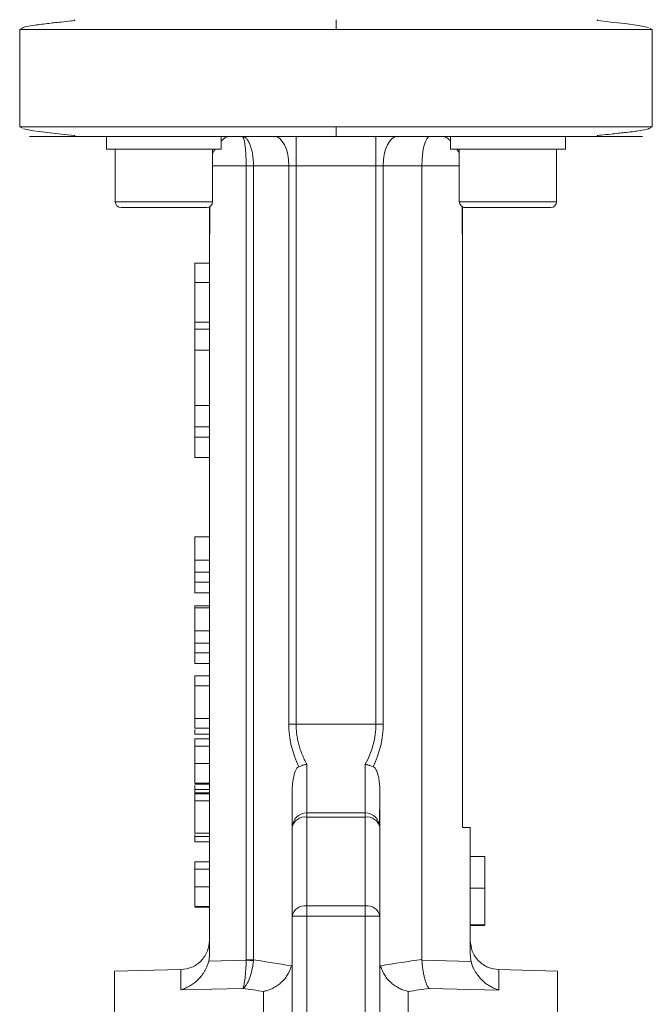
# Model space of a CAD drawing. Header units: millimetres. Extents: x 150 to 972, y 37 to 799.
# Tile 23 of 29: x 813 to 878, y 473 to 574. Entities that reach past the tile are written whole.
import ezdxf

# ---------------------------------------------------------------- set-up
doc = ezdxf.new("R2010")
doc.units = ezdxf.units.MM

msp = doc.modelspace()

# ---------------------------------------------------------------- linework, layer by layer
at = {"color": 7, "linetype": 'Continuous', "lineweight": 15}
for p, q in [((813.2, 573.63), (812.89, 573.46)), ((812.89, 573.46), (812.89, 563.46)), ((877.89, 573.46), (877.63, 573.61)), ((877.89, 563.46), (877.89, 573.46)), ((812.89, 563.46), (813.15, 563.32)), ((877.57, 563.29), (877.89, 563.46)), ((821.81, 562.46), (821.81, 561.16)), ((821.81, 562.46), (821.81, 561.16)), ((833.6, 562.46), (821.81, 562.46)), ((833.6, 562.46), (833.6, 561.16)), ((841.29, 562.46), (841.29, 559.46)), ((849.49, 559.46), (849.49, 562.46)), ((857.16, 562.46), (857.16, 561.16)), ((868.96, 562.46), (857.16, 562.46)), ((868.96, 562.46), (868.96, 561.16)), ((833.6, 561.16), (821.81, 561.16)), ((822.71, 561.16), (822.71, 555.76)), ((822.71, 561.16), (822.71, 555.76)), ((832.71, 555.76), (832.71, 561.16)), ((868.96, 561.16), (857.16, 561.16)), ((858.06, 561.16), (858.06, 555.76)), ((868.06, 555.76), (868.06, 561.16)), ((836.91, 559.46), (836.16, 559.46)), ((836.16, 559.46), (836.16, 477.85)), ((836.91, 559.46), (840.54, 559.46)), ((836.91, 477.85), (836.91, 559.46)), ((840.54, 559.46), (841.29, 559.46)), ((840.54, 559.46), (840.54, 502.07)), ((841.29, 559.46), (849.49, 559.46)), ((841.29, 502.07), (841.29, 559.46)), ((850.24, 559.46), (849.49, 559.46)), ((849.49, 502.07), (849.49, 559.46)), ((850.24, 559.46), (854.22, 559.46)), ((850.24, 502.07), (850.24, 559.46)), ((854.22, 477.9), (854.22, 559.46)), ((832.11, 555.16), (823.31, 555.16)), ((823.31, 555.16), (823.31, 555.16)), ((832.39, 555.23), (832.39, 552.46)), ((832.42, 552.46), (832.42, 555.25)), ((858.36, 555.25), (858.36, 552.46)), ((858.39, 552.46), (858.39, 555.23)), ((867.46, 555.16), (858.66, 555.16)), ((858.66, 555.16), (858.66, 555.16)), ((832.39, 552.46), (832.39, 478.43)), ((832.42, 552.46), (832.39, 552.46)), ((858.39, 552.46), (858.36, 552.46)), ((858.39, 491.46), (858.39, 552.46)), ((830.89, 547.46), (830.89, 549.46)), ((832.39, 549.46), (830.89, 549.46)), ((832.39, 547.46), (830.89, 547.46)), ((830.89, 543.38), (830.89, 547.46)), ((832.39, 543.38), (830.89, 543.38)), ((830.89, 542.66), (830.89, 543.38)), ((832.39, 542.66), (830.89, 542.66)), ((830.89, 540.49), (830.89, 542.66)), ((832.39, 540.49), (830.89, 540.49)), ((830.89, 534.81), (830.89, 540.49)), ((830.89, 534.81), (832.39, 534.81)), ((830.89, 532.62), (830.89, 534.81)), ((832.39, 532.62), (830.89, 532.62)), ((830.89, 531.55), (830.89, 532.62)), ((832.39, 531.55), (830.89, 531.55)), ((830.89, 529.46), (830.89, 531.55)), ((832.39, 529.46), (830.89, 529.46)), ((830.89, 521.31), (832.39, 521.31)), ((830.89, 521.31), (830.89, 518.92)), ((830.89, 518.92), (832.39, 518.92)), ((830.89, 517.68), (832.39, 517.68)), ((830.89, 516.66), (832.39, 516.66)), ((830.89, 515.57), (832.39, 515.57)), ((830.89, 514.22), (830.89, 514.04)), ((830.89, 514.22), (832.39, 514.22)), ((830.89, 514.04), (832.39, 514.04)), ((830.89, 514.04), (830.89, 511.65)), ((830.89, 511.65), (832.39, 511.65)), ((830.89, 510.41), (832.39, 510.41)), ((830.89, 509.39), (832.39, 509.39)), ((830.89, 508.3), (832.39, 508.3)), ((830.89, 507.04), (830.89, 506)), ((830.89, 507.04), (832.39, 507.04)), ((830.89, 506), (832.39, 506)), ((830.89, 506), (830.89, 502.64)), ((830.89, 502.64), (830.89, 501.66)), ((830.89, 502.64), (832.39, 502.64)), ((841.29, 502.07), (840.54, 502.07)), ((849.49, 502.07), (841.29, 502.07)), ((850.24, 502.07), (849.49, 502.07)), ((830.89, 501.66), (832.39, 501.66)), ((830.89, 501.03), (832.39, 501.03)), ((830.89, 500.58), (832.39, 500.58)), ((830.89, 499.82), (832.39, 499.82)), ((830.89, 498.02), (832.39, 498.02)), ((832.39, 496), (830.89, 496)), ((830.89, 495.91), (832.39, 495.91)), ((830.89, 495.77), (830.89, 495.37)), ((830.89, 495.37), (832.39, 495.37)), ((830.89, 495.37), (830.89, 495.02)), ((832.39, 495.02), (830.89, 495.02)), ((830.89, 495.02), (830.89, 494.93)), ((830.89, 494.93), (832.39, 494.93)), ((830.89, 494.93), (830.89, 494.21)), ((849.88, 494.77), (849.88, 495.7)), ((830.89, 494.21), (832.39, 494.21)), ((830.89, 494.21), (830.89, 490.89)), ((842.39, 492.52), (842.39, 492.96)), ((848.39, 492.96), (842.39, 492.96)), ((848.39, 492.52), (848.39, 492.96)), ((842.39, 483.4), (842.39, 492.52)), ((842.39, 492.52), (848.39, 492.52)), ((848.39, 483.4), (848.39, 492.52)), ((830.89, 490.89), (832.39, 490.89)), ((840.89, 482.34), (840.89, 491.46)), ((849.89, 482.34), (849.89, 491.46)), ((858.39, 491.46), (859.19, 491.46)), ((859.19, 491.46), (859.19, 478.42)), ((830.89, 490.57), (830.89, 489.99)), ((830.89, 490.53), (832.39, 490.53)), ((832.39, 489.99), (830.89, 489.99)), ((830.89, 487.93), (832.39, 487.93)), ((859.19, 488.46), (860.69, 488.46)), ((860.69, 485.23), (860.69, 488.46)), ((830.89, 487.16), (832.39, 487.16)), ((830.89, 485.37), (832.39, 485.37)), ((859.19, 485.23), (860.69, 485.23)), ((860.69, 481.46), (860.69, 485.23)), ((832.39, 483.35), (830.89, 483.35)), ((830.89, 483.26), (832.39, 483.26)), ((842.39, 482.34), (842.39, 483.4)), ((848.39, 483.4), (842.39, 483.4)), ((848.39, 482.34), (848.39, 483.4)), ((840.89, 482.34), (842.39, 482.34)), ((840.89, 469.29), (840.89, 482.34)), ((842.39, 469.29), (842.39, 482.34)), ((842.39, 482.34), (848.39, 482.34)), ((848.39, 469.29), (848.39, 482.34)), ((848.39, 482.34), (849.89, 482.34)), ((849.89, 469.29), (849.89, 482.34)), ((859.19, 481.46), (860.69, 481.46)), ((860.69, 481.37), (859.19, 481.37)), ((836.16, 477.81), (832.31, 477.72)), ((836.9, 477.76), (836.16, 477.81)), ((836.91, 477.85), (836.9, 477.76)), ((859.27, 477.7), (854.22, 477.81)), ((829.45, 476.86), (822.64, 476.71)), ((822.64, 372.21), (822.64, 476.71)), ((868.14, 476.71), (862.12, 476.85)), ((868.14, 476.71), (868.14, 424.46)), ((829.45, 474.77), (835.82, 474.92)), ((837.95, 474.61), (837.95, 450.97)), ((852.82, 450.97), (852.82, 474.61)), ((862.12, 474.75), (854.96, 474.92))]:
    msp.add_line(p, q, dxfattribs=at)
at = {"color": 8, "linetype": 'Continuous', "lineweight": 15}
for p, q in [((812.89, 573.46), (845.39, 573.46)), ((845.39, 573.46), (877.89, 573.46)), ((845.39, 563.46), (812.89, 563.46)), ((877.89, 563.46), (845.39, 563.46)), ((832.71, 559.46), (836.16, 559.46)), ((854.22, 559.46), (858.06, 559.46)), ((822.71, 555.76), (832.71, 555.76)), ((822.71, 555.76), (822.71, 555.76)), ((858.06, 555.76), (868.06, 555.76)), ((842.39, 497.95), (842.39, 492.96)), ((848.39, 497.95), (848.39, 492.96)), ((829.45, 476.86), (829.45, 474.77)), ((862.12, 476.85), (862.12, 474.75))]:
    msp.add_line(p, q, dxfattribs=at)
at = {"color": 7, "linetype": 'Continuous', "lineweight": 15, "flags": 128}
for points in [[(877.51, 573.67), (876.46, 573.88), (875.05, 574.07), (873.63, 574.22), (872.59, 574.33), (872.3, 574.37), (872.26, 574.38), (872.24, 574.38), (872.23, 574.39), (872.22, 574.39), (872.22, 574.39), (872.21, 574.39), (872.21, 574.39), (872.21, 574.4), (872.21, 574.4), (872.21, 574.4), (872.22, 574.41), (872.24, 574.41), (872.3, 574.42), (872.3, 574.42)], [(813.27, 563.26), (814.31, 563.05), (815.73, 562.86), (817.15, 562.71), (818.19, 562.6), (818.48, 562.56), (818.52, 562.55), (818.54, 562.54), (818.55, 562.54), (818.56, 562.54), (818.56, 562.54), (818.56, 562.53), (818.57, 562.53), (818.57, 562.53), (818.57, 562.53), (818.57, 562.53), (818.56, 562.52), (818.54, 562.51), (818.48, 562.51), (818.48, 562.51)], [(840.54, 559.46), (840.51, 560.05), (840.43, 560.61), (840.29, 561.13), (840.1, 561.59), (839.87, 561.96), (839.61, 562.24), (839.33, 562.41), (839.04, 562.46)], [(851.74, 562.46), (851.44, 562.41), (851.16, 562.24), (850.9, 561.96), (850.68, 561.59), (850.49, 561.13), (850.35, 560.61), (850.27, 560.05), (850.24, 559.46)]]:
    msp.add_lwpolyline(points, dxfattribs=at)
at = {"color": 7, "linetype": 'Continuous', "lineweight": 15}
for centre, radius, start, end in [((823.31, 555.76), 0.6, 180, 270), ((823.31, 555.76), 0.6, 180, 270), ((832.11, 555.76), 0.6, 270, 0), ((858.66, 555.76), 0.6, 180, 270), ((867.46, 555.76), 0.6, 270, 0), ((858.66, 555.76), 0.6, 242.6484, 270), ((842.39, 491.46), 1.5, 90, 180), ((848.39, 491.46), 1.5, 0, 90), ((842.2, 491.2), 1.34, 81.9505, 168.5782), ((848.58, 491.2), 1.34, 11.4218, 98.0495), ((842.2, 482.08), 1.34, 81.9505, 168.5782), ((848.58, 482.08), 1.34, 11.4218, 98.0495)]:
    msp.add_arc(centre, radius, start, end, dxfattribs=at)
msp.add_ellipse((855.02, 559.46), major_axis=(0, 3), ratio=0.267949, start_param=0, end_param=1.570796, dxfattribs=at)
for points, knots in [([(818.5, 574.42), (818.51, 574.42), (818.54, 574.41), (818.56, 574.41), (818.57, 574.4), (818.57, 574.4), (818.57, 574.4), (818.57, 574.39), (818.56, 574.39), (818.56, 574.39), (818.56, 574.39), (818.55, 574.39), (818.53, 574.38), (818.51, 574.38), (818.38, 574.35), (817.89, 574.3), (816.91, 574.2), (815.53, 574.05), (814.19, 573.87), (813.34, 573.72), (813.22, 573.65), (813.2, 573.63)], [0, 0, 0, 0, 0.006276, 0.011214, 0.014554, 0.015681, 0.01613, 0.016517, 0.016864, 0.017197, 0.017546, 0.017936, 0.018905, 0.020958, 0.023804, 0.052714, 0.176013, 0.375624, 0.636818, 0.942007, 1, 1, 1, 1]), ([(845.39, 574.46), (845.39, 574.46), (845.39, 574.44), (845.39, 574.34), (845.39, 574.27), (845.39, 574.07), (845.39, 573.95), (845.39, 573.71), (845.39, 573.58), (845.39, 573.46)], [0, 0, 0, 0, 0.25, 0.25, 0.5, 0.5, 0.75, 0.75, 1, 1, 1, 1]), ([(845.39, 563.46), (845.39, 563.35), (845.39, 563.22), (845.39, 562.97), (845.39, 562.85), (845.39, 562.66), (845.39, 562.58), (845.39, 562.49), (845.39, 562.46), (845.39, 562.46)], [0, 0, 0, 0, 0.25, 0.25, 0.5, 0.5, 0.75, 0.75, 1, 1, 1, 1]), ([(872.28, 562.51), (872.26, 562.51), (872.24, 562.51), (872.22, 562.52), (872.21, 562.52), (872.21, 562.53), (872.21, 562.53), (872.21, 562.53), (872.21, 562.53), (872.22, 562.54), (872.22, 562.54), (872.23, 562.54), (872.24, 562.55), (872.27, 562.55), (872.4, 562.58), (872.88, 562.63), (873.86, 562.73), (875.24, 562.88), (876.59, 563.06), (877.43, 563.2), (877.55, 563.28), (877.57, 563.29)], [0, 0, 0, 0, 0.0062761, 0.0112135, 0.0145544, 0.0156811, 0.0161296, 0.0165173, 0.016864, 0.0171969, 0.0175455, 0.0179357, 0.0189052, 0.0209579, 0.0238042, 0.0527136, 0.1760132, 0.3756236, 0.6368177, 0.9420067, 1, 1, 1, 1]), ([(845.39, 562.46), (843.91, 562.46), (842.33, 562.46), (838.97, 562.46), (837.19, 562.46), (833.5, 562.46), (831.59, 562.46), (827.75, 562.46), (825.83, 562.46), (823.1, 562.46), (822.22, 562.46), (820.53, 562.46), (819.73, 562.46), (818.25, 562.46), (817.57, 562.46), (816.36, 562.46), (815.83, 562.46), (814.95, 562.46), (814.6, 562.46), (814.1, 562.46), (813.95, 562.46), (813.86, 562.46), (813.92, 562.46), (814.24, 562.46), (814.5, 562.46), (814.86, 562.46)], [0, 0, 0, 0, 0.125, 0.125, 0.25, 0.25, 0.375, 0.375, 0.5, 0.5, 0.5625, 0.5625, 0.625, 0.625, 0.6875, 0.6875, 0.75, 0.75, 0.8125, 0.8125, 0.875, 0.875, 0.9375, 0.9375, 1, 1, 1, 1]), ([(833.6, 561.97), (833.73, 562.1), (834.03, 562.4), (834.25, 562.44), (834.36, 562.46)], [0, 0, 0, 0, 0.448227, 1, 1, 1, 1]), ([(836.91, 559.46), (836.91, 559.52), (836.91, 559.63), (836.9, 559.8), (836.89, 559.96), (836.88, 560.13), (836.86, 560.29), (836.84, 560.45), (836.8, 560.74), (836.72, 561.14), (836.58, 561.59), (836.4, 561.97), (836.24, 562.19), (836.11, 562.32), (836.01, 562.39), (835.89, 562.45), (835.8, 562.46), (835.75, 562.46)], [0, 0, 0, 0, 0.035186, 0.070506, 0.105964, 0.14156, 0.177297, 0.213177, 0.249201, 0.371082, 0.49862, 0.617518, 0.748871, 0.7961, 0.853701, 0.921669, 1, 1, 1, 1]), ([(835.75, 562.46), (835.76, 562.46), (835.78, 562.46), (835.8, 562.45), (835.82, 562.43), (835.84, 562.4), (835.85, 562.37), (835.87, 562.34), (835.88, 562.31), (835.9, 562.27), (835.93, 562.17), (835.98, 561.97), (836.04, 561.59), (836.09, 561.14), (836.12, 560.7), (836.14, 560.33), (836.15, 560.05), (836.16, 559.76), (836.16, 559.56), (836.16, 559.46)], [0, 0, 0, 0, 0.036109, 0.070169, 0.102181, 0.132142, 0.160055, 0.185918, 0.209732, 0.231497, 0.251212, 0.382554, 0.501458, 0.628986, 0.750872, 0.813798, 0.876288, 0.938352, 1, 1, 1, 1]), ([(875.92, 562.46), (876.28, 562.46), (876.54, 562.46), (876.86, 562.46), (876.92, 562.46), (876.83, 562.46), (876.68, 562.46), (876.18, 562.46), (875.83, 562.46), (874.95, 562.46), (874.42, 562.46), (873.21, 562.46), (872.53, 562.46), (871.05, 562.46), (870.25, 562.46), (868.56, 562.46), (867.68, 562.46), (864.95, 562.46), (863.02, 562.46), (859.19, 562.46), (857.27, 562.46), (853.58, 562.46), (851.81, 562.46), (848.45, 562.46), (846.86, 562.46), (845.39, 562.46)], [0, 0, 0, 0, 0.0625, 0.0625, 0.125, 0.125, 0.1875, 0.1875, 0.25, 0.25, 0.3125, 0.3125, 0.375, 0.375, 0.4375, 0.4375, 0.5, 0.5, 0.625, 0.625, 0.75, 0.75, 0.875, 0.875, 1, 1, 1, 1]), ([(856.41, 562.46), (856.55, 562.44), (856.76, 562.39), (857.05, 562.1), (857.16, 561.98)], [0, 0, 0, 0, 0.616402, 1, 1, 1, 1]), ([(832.71, 560.68), (832.75, 560.78), (832.82, 560.97), (832.92, 561.1), (832.97, 561.16)], [0, 0, 0, 0, 0.521812, 1, 1, 1, 1]), ([(857.81, 561.16), (857.86, 561.1), (857.96, 560.97), (858.03, 560.78), (858.06, 560.68)], [0, 0, 0, 0, 0.485623, 1, 1, 1, 1]), ([(830.89, 518.92), (830.89, 518.85), (830.89, 518.72), (830.89, 518.54), (830.89, 518.37), (830.89, 518.21), (830.89, 518.06), (830.89, 517.92), (830.89, 517.8), (830.89, 517.72), (830.89, 517.68)], [0, 0, 0, 0, 0.157891, 0.306795, 0.445675, 0.574557, 0.694631, 0.805977, 0.907764, 1, 1, 1, 1]), ([(830.89, 517.68), (830.89, 517.58), (830.89, 517.39), (830.89, 517.13), (830.89, 516.88), (830.89, 516.73), (830.89, 516.66)], [0, 0, 0, 0, 0.261213, 0.512048, 0.757793, 1, 1, 1, 1]), ([(830.89, 516.66), (830.89, 516.62), (830.89, 516.53), (830.89, 516.4), (830.89, 516.29), (830.89, 516.18), (830.89, 516.08), (830.89, 515.99), (830.89, 515.91), (830.89, 515.84), (830.89, 515.77), (830.89, 515.72), (830.89, 515.67), (830.89, 515.63), (830.89, 515.6), (830.89, 515.58), (830.89, 515.57), (830.89, 515.57), (830.89, 515.57)], [0, 0, 0, 0, 0.056809, 0.113874, 0.170522, 0.227532, 0.285334, 0.343678, 0.403164, 0.464002, 0.525827, 0.589097, 0.653293, 0.719115, 0.786763, 0.855798, 0.926841, 1, 1, 1, 1]), ([(830.89, 511.65), (830.89, 511.58), (830.89, 511.45), (830.89, 511.27), (830.89, 511.1), (830.89, 510.94), (830.89, 510.79), (830.89, 510.65), (830.89, 510.53), (830.89, 510.45), (830.89, 510.41)], [0, 0, 0, 0, 0.157891, 0.306795, 0.445675, 0.574557, 0.694631, 0.805977, 0.907764, 1, 1, 1, 1]), ([(830.89, 510.41), (830.89, 510.31), (830.89, 510.12), (830.89, 509.86), (830.89, 509.61), (830.89, 509.46), (830.89, 509.39)], [0, 0, 0, 0, 0.261213, 0.512048, 0.757793, 1, 1, 1, 1]), ([(830.89, 509.39), (830.89, 509.35), (830.89, 509.26), (830.89, 509.13), (830.89, 509.02), (830.89, 508.91), (830.89, 508.81), (830.89, 508.72), (830.89, 508.64), (830.89, 508.57), (830.89, 508.5), (830.89, 508.45), (830.89, 508.4), (830.89, 508.36), (830.89, 508.33), (830.89, 508.31), (830.89, 508.3), (830.89, 508.3), (830.89, 508.3)], [0, 0, 0, 0, 0.056809, 0.113874, 0.170522, 0.227532, 0.285334, 0.343678, 0.403164, 0.464002, 0.525827, 0.589097, 0.653293, 0.719115, 0.786763, 0.855798, 0.926841, 1, 1, 1, 1]), ([(842.39, 497.95), (842.34, 498.03), (842.25, 498.2), (842.13, 498.45), (842.02, 498.71), (841.91, 498.96), (841.81, 499.22), (841.72, 499.47), (841.64, 499.73), (841.54, 500.07), (841.44, 500.5), (841.35, 501.02), (841.3, 501.55), (841.29, 501.89), (841.29, 502.07)], [0, 0, 0, 0, 0.067394, 0.133857, 0.199432, 0.26417, 0.328118, 0.391328, 0.453854, 0.515751, 0.638758, 0.760132, 0.880375, 1, 1, 1, 1]), ([(830.89, 501.51), (830.89, 501.5), (830.89, 501.36), (830.89, 501.18), (830.89, 501.04), (830.89, 501.03), (830.89, 501.03)], [0, 0, 0, 0, 0.019332, 0.38669, 0.818901, 1, 1, 1, 1]), ([(830.89, 500.58), (830.89, 500.58), (830.89, 500.58), (830.89, 500.57), (830.89, 500.55), (830.89, 500.53), (830.89, 500.51), (830.89, 500.47), (830.89, 500.43), (830.89, 500.39), (830.89, 500.34), (830.89, 500.28), (830.89, 500.22), (830.89, 500.15), (830.89, 500.08), (830.89, 500), (830.89, 499.91), (830.89, 499.85), (830.89, 499.82)], [0, 0, 0, 0, 0.080028, 0.157825, 0.232559, 0.30472, 0.374369, 0.44157, 0.506039, 0.568678, 0.628697, 0.687073, 0.743221, 0.797558, 0.850225, 0.90138, 0.95107, 1, 1, 1, 1]), ([(830.89, 499.82), (830.89, 499.76), (830.89, 499.65), (830.89, 499.46), (830.89, 499.25), (830.89, 499.04), (830.89, 498.8), (830.89, 498.56), (830.89, 498.29), (830.89, 498.11), (830.89, 498.02)], [0, 0, 0, 0, 0.125625, 0.247619, 0.368528, 0.488104, 0.609878, 0.735382, 0.864448, 1, 1, 1, 1]), ([(830.89, 498.02), (830.89, 497.95), (830.89, 497.82), (830.89, 497.62), (830.89, 497.44), (830.89, 497.26), (830.89, 497.09), (830.89, 496.93), (830.89, 496.78), (830.89, 496.64), (830.89, 496.52), (830.89, 496.4), (830.89, 496.3), (830.89, 496.21), (830.89, 496.14), (830.89, 496.08), (830.89, 496.03), (830.89, 496.01), (830.89, 496)], [0, 0, 0, 0, 0.068499, 0.134572, 0.198208, 0.259784, 0.319951, 0.379508, 0.438814, 0.498497, 0.558182, 0.617438, 0.677522, 0.737959, 0.80033, 0.86409, 0.930622, 1, 1, 1, 1]), ([(842.39, 497.95), (842.36, 497.94), (842.28, 497.93), (842.16, 497.9), (842.05, 497.87), (841.9, 497.82), (841.74, 497.77), (841.62, 497.73), (841.56, 497.7)], [0, 0, 0, 0, 0.110063, 0.250064, 0.416898, 0.499965, 0.770614, 1, 1, 1, 1]), ([(848.39, 497.95), (848.42, 497.94), (848.49, 497.93), (848.59, 497.9), (848.67, 497.88), (848.75, 497.86), (848.87, 497.82), (849.03, 497.77), (849.16, 497.73), (849.22, 497.7)], [0, 0, 0, 0, 0.120705, 0.23152, 0.332095, 0.422194, 0.501679, 0.761274, 1, 1, 1, 1]), ([(841.56, 497.7), (841.46, 497.67), (841.39, 497.58), (841.27, 497.4), (841.22, 497.3), (841.1, 496.99), (841.05, 496.77), (840.92, 496.1), (840.89, 495.65), (840.89, 495.19)], [0, 0, 0, 0, 0.125, 0.125, 0.25, 0.25, 0.5, 0.5, 1, 1, 1, 1]), ([(849.89, 495.19), (849.89, 495.65), (849.86, 496.1), (849.73, 496.77), (849.68, 496.99), (849.56, 497.3), (849.51, 497.4), (849.39, 497.58), (849.31, 497.67), (849.22, 497.7)], [0, 0, 0, 0, 0.5, 0.5, 0.75, 0.75, 0.875, 0.875, 1, 1, 1, 1]), ([(840.89, 495.31), (840.89, 495.3), (840.89, 494.45), (840.89, 493.13), (840.9, 491.98), (840.9, 491.51)], [0, 0, 0, 0, 0.006616, 0.59519, 1, 1, 1, 1]), ([(849.85, 491.64), (849.86, 492.29), (849.88, 493.21), (849.88, 494.42), (849.88, 494.77)], [0, 0, 0, 0, 0.709888, 1, 1, 1, 1]), ([(849.89, 491.64), (849.89, 491.83), (849.89, 492.84), (849.89, 494.14), (849.89, 495.19)], [0, 0, 0, 0, 0.18322, 1, 1, 1, 1]), ([(830.89, 490.74), (830.89, 490.68), (830.89, 490.54), (830.89, 490.53), (830.89, 490.53)], [0, 0, 0, 0, 0.479493, 1, 1, 1, 1]), ([(830.89, 487.93), (830.89, 487.92), (830.89, 487.92), (830.89, 487.92), (830.89, 487.9), (830.89, 487.88), (830.89, 487.85), (830.89, 487.82), (830.89, 487.78), (830.89, 487.74), (830.89, 487.69), (830.89, 487.63), (830.89, 487.57), (830.89, 487.5), (830.89, 487.42), (830.89, 487.34), (830.89, 487.26), (830.89, 487.19), (830.89, 487.16)], [0, 0, 0, 0, 0.080028, 0.157825, 0.232559, 0.30472, 0.374369, 0.44157, 0.506039, 0.568678, 0.628697, 0.687073, 0.743221, 0.797558, 0.850225, 0.90138, 0.95107, 1, 1, 1, 1]), ([(830.89, 487.16), (830.89, 487.11), (830.89, 486.99), (830.89, 486.8), (830.89, 486.6), (830.89, 486.38), (830.89, 486.15), (830.89, 485.9), (830.89, 485.64), (830.89, 485.46), (830.89, 485.37)], [0, 0, 0, 0, 0.125625, 0.247619, 0.368528, 0.488104, 0.609878, 0.735382, 0.864448, 1, 1, 1, 1]), ([(830.89, 485.37), (830.89, 485.3), (830.89, 485.17), (830.89, 484.97), (830.89, 484.78), (830.89, 484.61), (830.89, 484.44), (830.89, 484.28), (830.89, 484.13), (830.89, 483.99), (830.89, 483.86), (830.89, 483.75), (830.89, 483.65), (830.89, 483.56), (830.89, 483.49), (830.89, 483.42), (830.89, 483.38), (830.89, 483.36), (830.89, 483.35)], [0, 0, 0, 0, 0.068499, 0.134572, 0.198208, 0.259784, 0.319951, 0.379508, 0.438814, 0.498497, 0.558182, 0.617438, 0.677522, 0.737959, 0.80033, 0.86409, 0.930622, 1, 1, 1, 1]), ([(832.39, 479.86), (832.35, 479.49), (832.29, 478.92), (831.92, 478.23), (831.55, 477.75), (831.08, 477.36), (830.4, 476.98), (829.83, 476.91), (829.45, 476.86)], [0, 0, 0, 0, 0.239758, 0.368554, 0.5, 0.631446, 0.760242, 1, 1, 1, 1]), ([(862.12, 476.85), (861.75, 476.89), (861.18, 476.97), (860.5, 477.35), (860.03, 477.73), (859.65, 478.21), (859.29, 478.9), (859.23, 479.47), (859.19, 479.85)], [0, 0, 0, 0, 0.239758, 0.368554, 0.5, 0.631446, 0.760242, 1, 1, 1, 1]), ([(829.45, 474.77), (829.5, 474.78), (829.59, 474.81), (829.73, 474.86), (829.91, 474.94), (830.11, 475.03), (830.39, 475.18), (830.74, 475.41), (831.14, 475.74), (831.52, 476.14), (831.8, 476.53), (831.99, 476.87), (832.11, 477.11), (832.19, 477.33), (832.26, 477.52), (832.29, 477.65), (832.31, 477.72)], [0, 0, 0, 0, 0.036613, 0.078365, 0.125336, 0.187991, 0.250738, 0.37527, 0.499596, 0.624914, 0.749475, 0.813987, 0.874944, 0.917855, 0.959523, 1, 1, 1, 1]), ([(835.82, 474.92), (835.84, 474.96), (835.86, 475.02), (835.9, 475.15), (835.92, 475.23), (835.98, 475.51), (836.01, 475.73), (836.08, 476.25), (836.1, 476.53), (836.14, 477.15), (836.15, 477.47), (836.16, 477.81)], [0, 0, 0, 0, 0.125, 0.125, 0.25, 0.25, 0.5, 0.5, 0.75, 0.75, 1, 1, 1, 1]), ([(836.9, 477.76), (836.87, 477.43), (836.82, 477.12), (836.69, 476.5), (836.61, 476.22), (836.41, 475.71), (836.3, 475.49), (836.13, 475.22), (836.07, 475.15), (835.94, 475.01), (835.88, 474.96), (835.82, 474.92)], [0, 0, 0, 0, 0.25, 0.25, 0.5, 0.5, 0.75, 0.75, 0.875, 0.875, 1, 1, 1, 1]), ([(854.22, 477.9), (854.22, 477.88), (854.22, 477.85), (854.22, 477.83), (854.22, 477.81)], [0, 0, 0, 0, 0.500569, 1, 1, 1, 1]), ([(854.22, 477.81), (854.22, 477.76), (854.23, 477.65), (854.24, 477.49), (854.26, 477.33), (854.27, 477.17), (854.29, 477.01), (854.33, 476.75), (854.39, 476.4), (854.48, 475.99), (854.59, 475.62), (854.68, 475.37), (854.76, 475.2), (854.83, 475.08), (854.89, 474.99), (854.93, 474.94), (854.96, 474.92)], [0, 0, 0, 0, 0.040215, 0.081069, 0.122521, 0.164525, 0.207032, 0.249989, 0.370026, 0.499804, 0.624755, 0.749507, 0.812675, 0.87482, 0.937554, 1, 1, 1, 1]), ([(862.12, 474.75), (862.08, 474.77), (861.99, 474.79), (861.84, 474.85), (861.67, 474.92), (861.47, 475.01), (861.18, 475.16), (860.83, 475.39), (860.43, 475.72), (860.06, 476.12), (859.78, 476.51), (859.58, 476.85), (859.47, 477.09), (859.38, 477.31), (859.32, 477.5), (859.29, 477.63), (859.27, 477.7)], [0, 0, 0, 0, 0.03748, 0.079228, 0.125337, 0.187992, 0.250739, 0.37527, 0.499596, 0.624914, 0.749475, 0.813892, 0.874944, 0.917749, 0.95942, 1, 1, 1, 1]), ([(837.95, 474.61), (838, 474.62), (838.1, 474.64), (838.25, 474.68), (838.43, 474.74), (838.64, 474.81), (838.94, 474.95), (839.3, 475.16), (839.71, 475.47), (840.07, 475.84), (840.34, 476.2), (840.51, 476.5), (840.63, 476.74), (840.73, 476.99), (840.77, 477.16), (840.8, 477.24)], [0, 0, 0, 0, 0.037037, 0.07867, 0.125045, 0.187309, 0.249767, 0.375059, 0.499792, 0.625092, 0.749906, 0.813413, 0.875064, 0.938121, 1, 1, 1, 1]), ([(849.98, 477.24), (849.99, 477.2), (850.01, 477.12), (850.05, 476.99), (850.1, 476.87), (850.17, 476.7), (850.26, 476.5), (850.44, 476.2), (850.7, 475.84), (851.07, 475.47), (851.48, 475.16), (851.84, 474.95), (852.13, 474.81), (852.37, 474.73), (852.6, 474.66), (852.75, 474.63), (852.82, 474.61)], [0, 0, 0, 0, 0.030795, 0.061896, 0.093292, 0.124969, 0.186619, 0.250124, 0.374935, 0.500233, 0.624963, 0.750252, 0.812708, 0.874971, 0.942736, 1, 1, 1, 1]), ([(835.82, 474.92), (836.18, 474.87), (836.89, 474.77), (837.6, 474.66), (837.95, 474.61)], [0, 0, 0, 0, 0.504878, 1, 1, 1, 1]), ([(852.82, 474.61), (853.17, 474.66), (853.89, 474.77), (854.6, 474.87), (854.96, 474.92)], [0, 0, 0, 0, 0.495129, 1, 1, 1, 1])]:
    msp.add_open_spline(points, degree=3, knots=knots, dxfattribs=at)
for points in [[(841.56, 497.7), (840.88, 499.12), (840.54, 500.6), (840.54, 502.07)], [(848.39, 497.95), (849.12, 499.29), (849.49, 500.68), (849.49, 502.07)], [(850.24, 502.07), (850.24, 500.6), (849.89, 499.12), (849.22, 497.7)], [(832.31, 477.72), (832.36, 477.95), (832.39, 478.19), (832.39, 478.43)], [(836.16, 477.85), (836.42, 477.85), (836.68, 477.85), (836.91, 477.85)], [(836.16, 477.81), (836.16, 477.82), (836.16, 477.83), (836.16, 477.85)], [(836.91, 477.85), (838.21, 477.66), (839.51, 477.46), (840.8, 477.24)], [(849.98, 477.24), (851.38, 477.48), (852.8, 477.7), (854.22, 477.9)], [(859.27, 477.7), (859.22, 477.93), (859.19, 478.17), (859.19, 478.42)]]:
    msp.add_open_spline(points, degree=3, dxfattribs=at)

doc.saveas('drawing.dxf')
